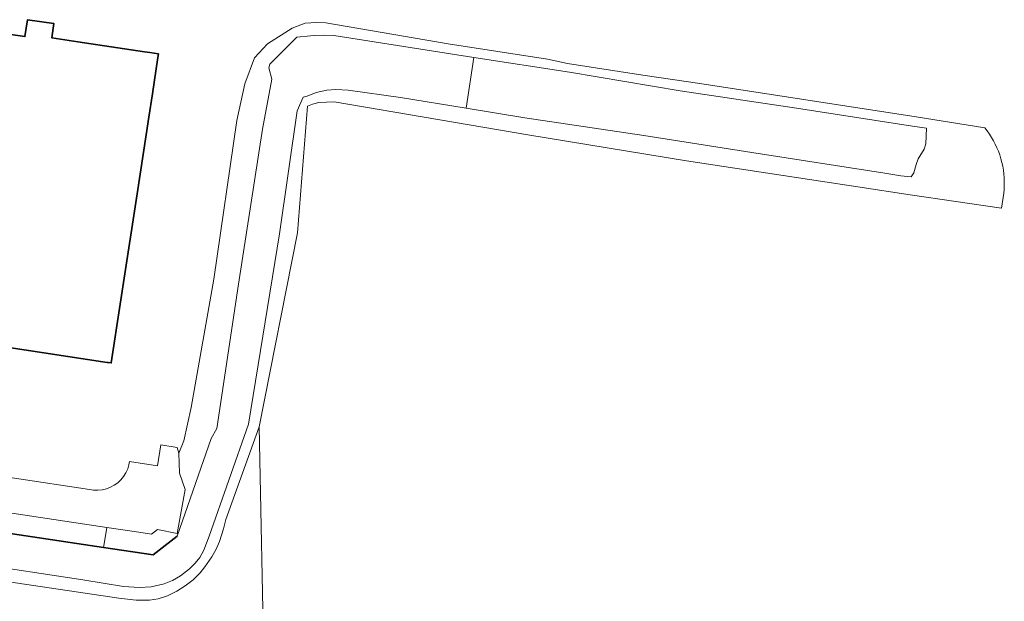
# Model space of a CAD drawing. Header units: metres. Extents: x 89394 to 92106, y 463550 to 466167.
# Tile 84 of 112: x 91411 to 91550, y 464641 to 464723. Entities that reach past the tile are written whole.
import ezdxf

# ---------------------------------------------------------------- set-up
doc = ezdxf.new("R2010")
doc.units = ezdxf.units.M
for name, color, linetype, lineweight in [('B-PV-GK-KADEMUUR-G', 253, 'Continuous', 35), ('B-PV-GR-BEPLANTING_CULTUUR_BOSPLANTSOEN-GV', 90, 'Continuous', 18), ('B-PV-OG-BEBOUWING-GV', 7, 'Continuous', 35), ('B-PV-OG-TERREIN_OEVER-GV', 7, 'Continuous', 18), ('B-PV-OG-WATER_SLOOT-GV', 120, 'Continuous', 18), ('B-PV-VH-VERHARDING_BETONSTRAATSTEEN-GV', 190, 'Continuous', 18), ('B-PV-VH-VERHARDING_STRAATBAKSTEEN-GV', 40, 'Continuous', 18)]:
    doc.layers.add(name, color=color, linetype=linetype, lineweight=lineweight)

msp = doc.modelspace()

# ---------------------------------------------------------------- linework, layer by layer
at = {"layer": 'B-PV-GK-KADEMUUR-G', "flags": 128}
msp.add_lwpolyline([(91340.283, 464661.15), (91423.298, 464648.672), (91430.293, 464647.62), (91433.664, 464650.282)], dxfattribs=at)
at = {"layer": 'B-PV-GR-BEPLANTING_CULTUUR_BOSPLANTSOEN-GV', "flags": 128}
msp.add_lwpolyline([(91445.953, 464630.633), (91445.244, 464665.717), (91440.568, 464652.612), (91440.221, 464651.3), (91439.658, 464649.506), (91439.2, 464648.451), (91438.557, 464647.375), (91437.607, 464645.958), (91436.922, 464645.092), (91435.957, 464644.137), (91434.809, 464643.256), (91433.616, 464642.514), (91432.31, 464641.866), (91430.985, 464641.45), (91429.756, 464641.24), (91427.906, 464641.226), (91425.437, 464641.524), (91407.334, 464644.222)], dxfattribs=at)
at = {"layer": 'B-PV-OG-BEBOUWING-GV', "flags": 128}
msp.add_lwpolyline([(91409.34, 464677.02), (91423.81, 464674.81), (91423.957, 464674.789), (91424.384, 464674.729), (91425.655, 464683.03), (91426.025, 464685.451), (91428.037, 464698.593), (91429.305, 464706.925), (91429.683, 464709.415), (91430.183, 464712.699), (91430.967, 464717.85), (91431.04, 464718.333), (91429.812, 464718.519), (91429.082, 464718.63), (91419.651, 464720.061), (91415.985, 464720.617), (91416.304, 464722.614), (91412.578, 464723.17), (91412.196, 464720.776), (91405.927, 464721.707)], dxfattribs=at)
at = {"layer": 'B-PV-OG-TERREIN_OEVER-GV', "flags": 128}
msp.add_lwpolyline([(91407.334, 464644.222), (91425.437, 464641.524), (91427.906, 464641.226), (91429.756, 464641.24), (91430.985, 464641.45), (91432.31, 464641.866), (91433.616, 464642.514), (91434.809, 464643.256), (91435.957, 464644.137), (91436.922, 464645.092), (91437.607, 464645.958), (91438.557, 464647.375), (91439.2, 464648.451), (91439.658, 464649.506), (91440.221, 464651.3), (91440.568, 464652.612), (91445.244, 464665.717), (91450.681, 464693.07), (91452.085, 464710.955), (91452.784, 464711.266), (91453.667, 464711.505), (91455.818, 464711.56), (91483.135, 464706.925), (91505.565, 464703.253), (91529.726, 464699.559), (91537.117, 464698.469), (91549.981, 464696.572), (91550.307, 464698.671), (91550.357, 464699.217), (91550.383, 464699.764), (91550.385, 464700.312), (91550.363, 464700.86), (91550.318, 464701.406), (91550.248, 464701.95), (91550.155, 464702.49), (91550.039, 464703.025), (91549.899, 464703.555), (91549.736, 464704.079), (91549.551, 464704.594), (91549.343, 464705.102), (91549.114, 464705.599), (91548.863, 464706.086), (91548.591, 464706.562), (91548.298, 464707.026), (91547.986, 464707.476), (91547.654, 464707.912), (91537.96, 464709.45), (91507.416, 464714.152), (91499.4, 464715.32), (91488.777, 464717), (91485.939, 464717.588), (91471.938, 464719.778), (91454.635, 464722.731), (91453.33, 464722.791), (91451.762, 464722.672), (91449.913, 464721.952), (91446.43, 464719.785), (91444.601, 464717.783), (91443.21, 464714.126), (91442.103, 464708.934), (91438.835, 464686.54), (91435.676, 464668.447), (91434.601, 464663.72), (91433.94, 464662.007), (91434, 464659.178), (91434.803, 464656.866), (91433.7, 464650.646), (91430.885, 464651.211), (91430.054, 464650.579), (91428.293, 464650.836), (91423.782, 464651.506), (91423.688, 464650.876), (91423.298, 464648.672), (91430.293, 464647.62), (91433.664, 464650.282), (91438.47, 464664.047), (91439.299, 464665.48), (91442.334, 464685.852), (91445.744, 464707.733), (91447.038, 464714.779), (91446.594, 464716.382), (91446.741, 464716.896), (91450.547, 464720.681), (91452.488, 464720.88), (91453.036, 464720.936), (91454.513, 464720.973), (91455.79, 464720.928), (91475.531, 464717.851), (91489.059, 464715.781), (91504.663, 464713.152), (91521.043, 464710.667), (91537.453, 464708.151), (91539.406, 464707.876), (91539.318, 464705.635), (91539.055, 464704.888), (91538.254, 464703.517), (91537.929, 464702.738), (91537.621, 464701.561), (91537.223, 464700.977), (91535.803, 464701.144), (91533.55, 464701.492), (91514.775, 464704.421), (91499.515, 464706.807), (91482.716, 464709.326), (91474.447, 464710.668), (91465.199, 464712.168), (91457.788, 464713.204), (91456.083, 464713.318), (91454.817, 464713.211), (91453.311, 464712.876), (91452.036, 464712.394), (91451.448, 464712.244), (91450.625, 464710.302), (91448.106, 464692.936), (91443.737, 464666.089), (91438.215, 464650.295), (91437.463, 464648.296), (91436.89, 464647.266), (91436.229, 464646.468), (91435.429, 464645.65), (91434.163, 464644.678), (91433.018, 464644.004), (91431.854, 464643.562), (91430.02, 464643.131), (91428.377, 464643.021), (91426.113, 464643.177), (91420.35, 464644.133), (91404.853, 464646.462)], dxfattribs=at)
at = {"layer": 'B-PV-OG-WATER_SLOOT-GV', "flags": 128}
msp.add_lwpolyline([(91404.853, 464646.462), (91420.35, 464644.133), (91426.113, 464643.177), (91428.377, 464643.021), (91430.02, 464643.131), (91431.854, 464643.562), (91433.018, 464644.004), (91434.163, 464644.678), (91435.429, 464645.65), (91436.229, 464646.468), (91436.89, 464647.266), (91437.463, 464648.296), (91438.215, 464650.295), (91443.737, 464666.089), (91448.106, 464692.936), (91450.625, 464710.302), (91451.448, 464712.244), (91452.036, 464712.394), (91453.311, 464712.876), (91454.817, 464713.211), (91456.083, 464713.318), (91457.788, 464713.204), (91465.199, 464712.168), (91474.447, 464710.668), (91475.531, 464717.851), (91455.79, 464720.928), (91454.513, 464720.973), (91453.036, 464720.936), (91452.488, 464720.88), (91450.547, 464720.681), (91446.741, 464716.896), (91446.594, 464716.382), (91447.038, 464714.779), (91445.744, 464707.733), (91442.334, 464685.852), (91439.299, 464665.48), (91438.47, 464664.047), (91433.664, 464650.282), (91430.293, 464647.62), (91423.298, 464648.672), (91340.283, 464661.15)], dxfattribs=at)
at = {"layer": 'B-PV-VH-VERHARDING_BETONSTRAATSTEEN-GV', "flags": 128}
msp.add_lwpolyline([(91340.459, 464664.042), (91423.782, 464651.506), (91428.293, 464650.836), (91430.054, 464650.579), (91430.885, 464651.211), (91433.7, 464650.646), (91434.803, 464656.866), (91434, 464659.178), (91433.94, 464662.007), (91433.691, 464662.804), (91431.401, 464663.161), (91430.923, 464660.203), (91426.976, 464660.809), (91426.879, 464660.341), (91426.701, 464659.761), (91426.449, 464659.209), (91426.128, 464658.694), (91425.742, 464658.226), (91425.298, 464657.812), (91424.804, 464657.459), (91424.269, 464657.173), (91423.701, 464656.959), (91423.11, 464656.822), (91422.506, 464656.762), (91421.899, 464656.782), (91421.3, 464656.88), (91389.51, 464661.66)], dxfattribs=at)
at = {"layer": 'B-PV-VH-VERHARDING_STRAATBAKSTEEN-GV', "flags": 128}
msp.add_lwpolyline([(91340.459, 464664.042), (91340.607, 464663.825), (91340.627, 464663.5), (91340.283, 464661.15), (91423.298, 464648.672), (91423.688, 464650.876), (91423.782, 464651.506)], close=True, dxfattribs=at)

doc.saveas('drawing.dxf')
